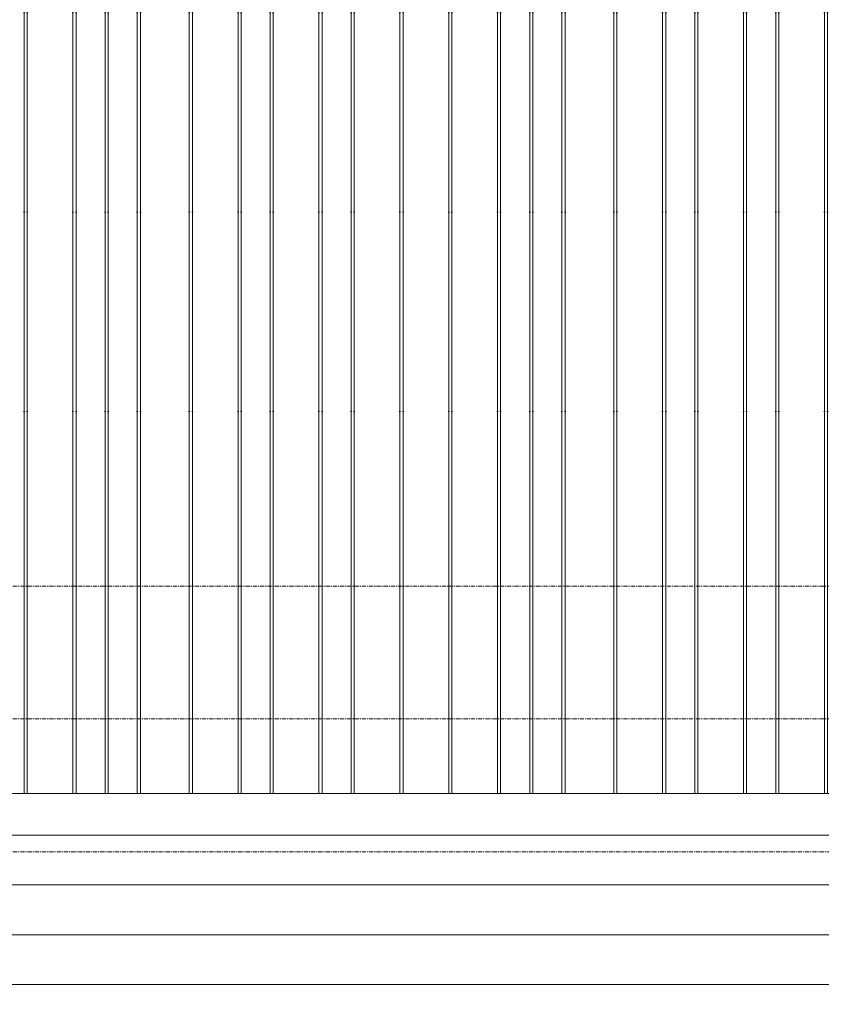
# Model space of a CAD drawing. Header units: inches. Extents: x 1871 to 3215, y -167 to 342.
# Tile 6 of 54: x 2548 to 2644, y -48 to 70. Entities that reach past the tile are written whole.
import ezdxf

# ---------------------------------------------------------------- set-up
doc = ezdxf.new("R2010")
doc.units = ezdxf.units.IN
doc.header["$MEASUREMENT"] = 0
doc.linetypes.add('Grid Line 1_2_', pattern=[0.875, 0.5, -0.125, 0.125, -0.125])
for name, color, linetype, lineweight in [('A-FLOR-LEVL-1', 51, 'Grid Line 1_2_', 9), ('A-WALL-PATT-1', 111, 'Continuous', 9), ('I-WALL', 2, 'Continuous', 18)]:
    doc.layers.add(name, color=color, linetype=linetype, lineweight=lineweight)

msp = doc.modelspace()

# ---------------------------------------------------------------- hatches: boundary and pattern name
at = {"layer": 'A-WALL-PATT-1'}
h = msp.add_hatch(dxfattribs=at)
h.set_pattern_fill('FP_9', color=256, style=0, pattern_type=2)
h.set_pattern_definition([(90, (2424.71, -25), (-51.125, 3e-15), [24, 0, 0, 0]), (90, (2430.21, -25), (-51.125, 3e-15), [24, 0, 0, 0]), (90, (2430.587, -25), (-51.125, 3e-15), [24, 0, 0, 0]), (90, (2434.087, -25), (-51.125, 3e-15), [24, 0, 0, 0]), (90, (2434.46, -25), (-51.125, 3e-15), [24, 0, 0, 0]), (90, (2439.96, -25), (-51.125, 3e-15), [24, 0, 0, 0]), (90, (2440.337, -25), (-51.125, 3e-15), [24, 0, 0, 0]), (90, (2451.71, -25), (-51.125, 3e-15), [24, 0, 0, 0]), (90, (2452.087, -25), (-51.125, 3e-15), [24, 0, 0, 0]), (90, (2455.587, -25), (-51.125, 3e-15), [24, 0, 0, 0]), (90, (2455.96, -25), (-51.125, 3e-15), [24, 0, 0, 0]), (90, (2459.46, -25), (-51.125, 3e-15), [24, 0, 0, 0]), (90, (2459.837, -25), (-51.125, 3e-15), [24, 0, 0, 0]), (90, (2465.71, -25), (-51.125, 3e-15), [24, 0, 0, 0]), (90, (2466.087, -25), (-51.125, 3e-15), [24, 0, 0, 0]), (90, (2471.587, -25), (-51.125, 3e-15), [24, 0, 0, 0]), (90, (2471.96, -25), (-51.125, 3e-15), [24, 0, 0, 0]), (90, (2475.46, -25), (-51.125, 3e-15), [24, 0, 0, 0]), (90, (2445.837, -25), (-51.125, 3e-15), [24, 0, 0, 0]), (90, (2446.21, -25), (-51.125, 3e-15), [24, 0, 0, 0])])
h.paths.add_polyline_path([(2616.69, -23), (2648.84, -23), (2648.84, 81.5), (2645.84, 81.5), (2645.84, 91.5), (2648.84, 91.5), (2648.84, 112.94), (2538.02, 223.75), (2424.34, 110.06), (2424.34, 110), (2429.71, 110), (2429.71, 100), (2424.34, 100), (2424.34, -23), (2539.82, -23)], flags=0)
h.paths.add_polyline_path([(2554.24, 90), (2548.27, 90), (2548.27, 126), (2584.27, 126), (2584.27, 90), (2556.64, 90)], flags=0)
h = msp.add_hatch(dxfattribs=at)
h.set_pattern_fill('FP_12', color=256, style=0, pattern_type=2)
h.set_pattern_definition([(0, (2433.087, -124), (0, 6), [])])
h.paths.add_polyline_path([(2646.34, -102.25), (2646.34, -23), (2436.46, -23), (2436.46, -56.95), (2460.9, -66.25), (2555.84, -91.37), (2589.97, -99.67), (2614.69, -98.44), (2616.69, -98.68)], flags=0)

# ---------------------------------------------------------------- linework, layer by layer
at = {"layer": 'A-FLOR-LEVL-1'}
for p, q in [((1876.53, 2), (3203.11, 2)), ((1876.53, -14), (3203.11, -14)), ((1876.53, -30), (3203.11, -30))]:
    msp.add_line(p, q, dxfattribs=at)
at = {"layer": 'I-WALL'}
msp.add_line((2424.34, -23), (2648.84, -23), dxfattribs=at)

doc.saveas('drawing.dxf')
